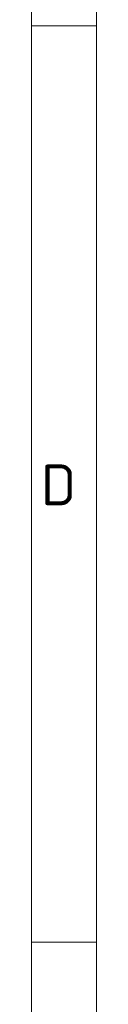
# Model space of a CAD drawing. Extents: x 0 to 420, y 0 to 297.
# Tile 2 of 99: x 2.5 to 6.5, y 60.38 to 120.77. Entities that reach past the tile are written whole.
import ezdxf
from ezdxf.enums import TextEntityAlignment as Align

# ---------------------------------------------------------------- set-up
doc = ezdxf.new("R2010")
doc.units = 0
doc.layers.add('10', color=7, linetype='Continuous', lineweight=13)
doc.styles.get("Standard").update_dxf_attribs({"font": 'isocp.shx'})

# ---------------------------------------------------------------- blocks, each defined once
blk = doc.blocks.new('BLOCK204')
at = {"layer": '10', "color": 7, "lineweight": 5}
blk.add_text('D', height=2.5, dxfattribs=at).set_placement((3.081, 90.991), (5.25, 90.991), align=Align.FIT)

msp = doc.modelspace()

# ---------------------------------------------------------------- linework, layer by layer
at = {"layer": '10', "color": 7, "lineweight": 5}
for p, q in [((2.5, 2.5), (2.5, 294.5)), ((6.5, 6.5), (6.5, 290.5))]:
    msp.add_line(p, q, dxfattribs=at)
at = {"layer": '10', "color": 7, "lineweight": 5, "ltscale": 0.1}
for p, q in [((2.5, 120.4), (6.5, 120.4)), ((2.5, 64.2), (6.5, 64.2))]:
    msp.add_line(p, q, dxfattribs=at)

# ---------------------------------------------------------------- block references
at = {"layer": '10', "lineweight": 0}
msp.add_blockref('BLOCK204', (0, 0), dxfattribs=at)

doc.saveas('drawing.dxf')
